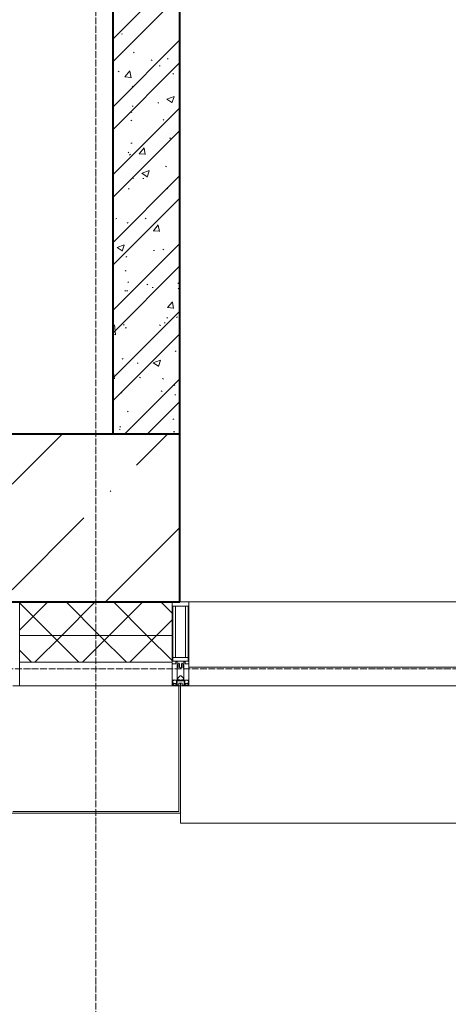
# Model space of a CAD drawing. Header units: millimetres. Extents: x -816133 to 919604, y 87941 to 147341.
# Tile 72 of 256: x -31079 to -29801, y 119574 to 122509. Entities that reach past the tile are written whole.
import ezdxf

# ---------------------------------------------------------------- set-up
doc = ezdxf.new("R2010")
doc.units = ezdxf.units.MM
doc.linetypes.add('ADSK_Линия сетки', pattern=[25, 20, -2.5, 0, -2.5])
doc.linetypes.add('Линия сетки', pattern=[25, 20, -2.5, 0, -2.5])
for name, color, linetype, lineweight in [('A-200-M_WALL', 7, 'Continuous', 18), ('A-200-M_WALL_INT', 7, 'Continuous', 18), ('A-200-M_WALL_PAT', 7, 'Continuous', 40), ('A-214-M_CURT_WALL', 7, 'Continuous', 18), ('A-215-M_CURT_PANEL', 7, 'Continuous', 18), ('A-280-M_COLUMN', 7, 'Continuous', 18), ('S-280-M_COLUMN', 7, 'Continuous', 18), ('Z-030-M_GRID', 7, 'Continuous', 9), ('Z-060-M_DETAIL', 7, 'Continuous', 18), ('СС-011-ПОЖ-СИГНАЛИЗАЦИЯ', 1, 'Continuous', 30)]:
    doc.layers.add(name, color=color, linetype=linetype, lineweight=lineweight)

# ---------------------------------------------------------------- blocks, each defined once
blk = doc.blocks.new('10эт')
at = {"layer": 'S-280-M_COLUMN', "lineweight": 9}
h = blk.add_hatch(dxfattribs=at)
h.set_pattern_fill('FP_21', color=9, style=0, pattern_type=2)
h.set_pattern_definition([(45, (221501.7, 104051.05), (-314.309, 314.309), []), (45, (221816.03, 104051.05), (-314.309, 314.309), [555.625, -111.125, 3.353, -107.772])])
h.paths.add_polyline_path([(329701.7, 119651.1), (329701.7, 120151.1), (329201.7, 120151.1), (329201.7, 119651.1), (329635.5, 119651.1)])
at = {"layer": 'A-200-M_WALL', "color": 9, "lineweight": 9}
for p, q in [((329224.2, 119651.1), (329224.2, 119471.1)), ((329679.2, 119471.1), (329679.2, 119651.1)), ((329679.2, 119551.1), (329224.2, 119551.1)), ((329224.2, 119471.1), (329679.2, 119471.1))]:
    blk.add_line(p, q, dxfattribs=at)
at = {"layer": 'A-200-M_WALL_INT', "color": 9, "lineweight": 40}
for p, q in [((329701.7, 120151.1), (329701.7, 127181.1)), ((329501.7, 126621.3), (329501.7, 120151.1))]:
    blk.add_line(p, q, dxfattribs=at)
at = {"layer": 'A-200-M_WALL_PAT', "color": 9, "linetype": 'Continuous', "lineweight": 9}
for p, q in [((329501.7, 121328), (329701.7, 121528)), ((329501.7, 121260.7), (329701.7, 121460.7)), ((329548.5, 121377.4), (329550.9, 121375.2)), ((329527.9, 121343.4), (329531.2, 121343.9)), ((329501.7, 121126), (329701.7, 121326)), ((329563.4, 121287.5), (329566.1, 121289.6)), ((329501.7, 121280.1), (329502.8, 121280.5)), ((329501.7, 121276.4), (329502.8, 121279.6)), ((329501.7, 121058.6), (329701.7, 121258.6)), ((329616.4, 121266.9), (329619.3, 121265.1)), ((329664.9, 121270.8), (329667.3, 121268.5)), ((329518, 121232.9), (329520.8, 121231.1)), ((329538.4, 121216.1), (329553.1, 121233.6)), ((329556.7, 121213.6), (329553.1, 121232.7)), ((329639.9, 121248.5), (329643.2, 121249)), ((329680.7, 121226), (329683.5, 121224.2)), ((329538.3, 121216.1), (329556.5, 121214.5)), ((329559.7, 121186.1), (329562.4, 121188.1)), ((329636.3, 121138.4), (329639.6, 121138.8)), ((329663.3, 121149.8), (329678.4, 121139.6)), ((329663.4, 121149.6), (329684.7, 121157.8)), ((329678.6, 121138.5), (329684.7, 121156.9)), ((329501.7, 120923.9), (329701.7, 121123.9)), ((329555.8, 121112), (329558.6, 121110.2)), ((329559.7, 121128.3), (329563, 121128.8)), ((329556, 121084.6), (329558.7, 121086.6)), ((329652.3, 121088.9), (329654.7, 121086.6)), ((329501.7, 120856.5), (329701.7, 121056.5)), ((329556.1, 121018.2), (329559.4, 121018.6)), ((329671.5, 121033.4), (329674.9, 121033.8)), ((329547.6, 120991.5), (329550, 120989.2)), ((329580.7, 120986.9), (329595.4, 121004.4)), ((329598.9, 120984.3), (329595.4, 121003.4)), ((329552.3, 120983.1), (329555, 120985.2)), ((329580.6, 120986.9), (329598.8, 120985.3)), ((329589.2, 120928.6), (329610.6, 120936.8)), ((329604.4, 120917.5), (329610.6, 120935.9)), ((329659.1, 120949.4), (329662, 120947.6)), ((329501.7, 120721.8), (329701.7, 120921.8)), ((329560.7, 120915.3), (329563.5, 120913.5)), ((329589.1, 120928.8), (329604.3, 120918.5)), ((329591.4, 120913.2), (329594.7, 120913.6)), ((329548.6, 120881.7), (329551.3, 120883.7)), ((329664, 120884.8), (329666.4, 120882.5)), ((329501.7, 120654.5), (329701.7, 120854.5)), ((329511.2, 120792.9), (329514.5, 120793.4)), ((329598.5, 120794.5), (329601.3, 120792.6)), ((329544.9, 120780.2), (329547.5, 120782.2)), ((329622.9, 120757.6), (329641.1, 120756)), ((329623, 120757.6), (329637.7, 120775.1)), ((329641.2, 120755), (329637.7, 120774.1)), ((329501.7, 120519.8), (329701.7, 120719.8)), ((329514.9, 120707.7), (329530.1, 120697.5)), ((329515.1, 120707.6), (329536.4, 120715.8)), ((329530.2, 120696.4), (329536.4, 120714.8)), ((329623.2, 120698), (329626.5, 120698.5)), ((329651.4, 120702.9), (329653.8, 120700.7)), ((329699.5, 120701.6), (329701.7, 120703.3)), ((329699.8, 120708.1), (329701.7, 120708.4)), ((329541.2, 120678.7), (329543.8, 120680.8)), ((329501.7, 120452.4), (329701.7, 120652.4)), ((329539.2, 120638.7), (329542, 120636.9)), ((329537.5, 120577.3), (329540.1, 120579.3)), ((329543, 120577.8), (329546.4, 120578.3)), ((329546.7, 120605.5), (329549.1, 120603.2)), ((329603.4, 120597.8), (329606.2, 120596)), ((329619.6, 120587.9), (329622.9, 120588.3)), ((329695.8, 120600.1), (329698.4, 120602.2)), ((329696.9, 120585), (329701.7, 120581.8)), ((329697, 120584.9), (329701.7, 120586.7)), ((329665.2, 120528.3), (329683.4, 120526.7)), ((329665.3, 120528.3), (329680, 120545.8)), ((329683.5, 120525.8), (329680, 120544.9)), ((329501.7, 120317.7), (329701.7, 120517.7)), ((329663.1, 120498.8), (329665.5, 120496.6)), ((329692.1, 120498.7), (329694.7, 120500.7)), ((329501.7, 120469.7), (329507.3, 120475.5)), ((329510.4, 120447.6), (329507, 120476.5)), ((329533.8, 120475.8), (329536.4, 120477.8)), ((329539.4, 120467.7), (329542.8, 120468.1)), ((329641.2, 120476.9), (329644.1, 120475.1)), ((329654.9, 120482.9), (329658.2, 120483.3)), ((329501.7, 120250.4), (329701.7, 120450.4)), ((329501.7, 120448), (329510.6, 120446.7)), ((329530.1, 120374.3), (329532.7, 120376.4)), ((329622.8, 120363.8), (329644.2, 120372)), ((329688.4, 120397.2), (329691, 120399.2)), ((329574.7, 120362.7), (329578, 120363.1)), ((329622.7, 120364), (329637.9, 120353.8)), ((329638, 120352.7), (329644.2, 120371.1)), ((329501.7, 120333.4), (329503.7, 120335.7)), ((329501.7, 120317.1), (329507, 120316.6)), ((329507.2, 120315.6), (329503.7, 120334.7)), ((329537.1, 120151.1), (329701.7, 120315.7)), ((329581.9, 120321.1), (329584.7, 120319.3)), ((329650.5, 120317), (329653, 120314.7)), ((329684.7, 120295.7), (329687.3, 120297.8)), ((329526.4, 120272.9), (329529, 120274.9)), ((329646.1, 120280.2), (329649, 120278.4)), ((329686.7, 120267.8), (329690, 120268.2)), ((329604.4, 120151.1), (329701.7, 120248.3)), ((329545.8, 120219.5), (329548.2, 120217.3)), ((329681, 120194.3), (329683.6, 120196.3)), ((329521.2, 120166.2), (329524.1, 120164.4)), ((329522.6, 120171.4), (329525.3, 120173.5)), ((329683.1, 120157.6), (329686.4, 120158.1)), ((329683.9, 120159.3), (329686.8, 120157.5))]:
    blk.add_line(p, q, dxfattribs=at)
at = {"layer": 'A-200-M_WALL_PAT', "color": 9, "linetype": 'Continuous', "lineweight": 5}
for p, q in [((329224.2, 119566.8), (329308.4, 119651.1)), ((329321.1, 119551.1), (329224.2, 119648)), ((329349.9, 119551.1), (329449.9, 119651.1)), ((329462.6, 119551.1), (329362.6, 119651.1)), ((329491.3, 119551.1), (329591.3, 119651.1)), ((329604, 119551.1), (329504, 119651.1)), ((329679.2, 119617.2), (329645.4, 119651.1)), ((329632.7, 119551.1), (329679.2, 119597.6)), ((329269.9, 119471.1), (329349.9, 119551.1)), ((329401.1, 119471.1), (329321.1, 119551.1)), ((329411.3, 119471.1), (329491.3, 119551.1)), ((329542.6, 119471.1), (329462.6, 119551.1)), ((329552.7, 119471.1), (329632.7, 119551.1)), ((329679.2, 119475.8), (329604, 119551.1)), ((329259.7, 119471.1), (329224.2, 119506.6))]:
    blk.add_line(p, q, dxfattribs=at)
at = {"layer": 'A-214-M_CURT_WALL', "color": 9, "lineweight": 5, "extrusion": (0, 0, -1)}
for p, q in [((329224.2, 119401.1), (329224.2, 119651.1)), ((329679.2, 119651.1), (329679.2, 119401.1)), ((329729.2, 119651.1), (329701.7, 119651.1)), ((329729.2, 119401.1), (329729.2, 119651.1)), ((329204.2, 119401.1), (329224.2, 119401.1)), ((329679.2, 119401.1), (329699.2, 119401.1)), ((329704.2, 119401.1), (329729.2, 119401.1))]:
    blk.add_line(p, q, dxfattribs=at)
at = {"layer": 'A-214-M_CURT_WALL', "color": 9, "lineweight": 5}
blk.add_line((331041.7, 119651.1), (329729.2, 119651.1), dxfattribs=at)
at = {"layer": 'A-215-M_CURT_PANEL', "color": 9, "lineweight": 5}
for p, q in [((331041.7, 119456.1), (329729.2, 119456.1)), ((329729.2, 119456.1), (329729.2, 119401.1)), ((329729.2, 119401.1), (331041.7, 119401.1))]:
    blk.add_line(p, q, dxfattribs=at)
at = {"layer": 'A-280-M_COLUMN', "color": 9, "lineweight": 5}
for p, q in [((329679.2, 119401.1), (329224.2, 119401.1)), ((329699.2, 119401.1), (329704.2, 119401.1)), ((329699.2, 119026.1), (329699.2, 119401.1)), ((329704.2, 119401.1), (329704.2, 119021.1)), ((329204.2, 119026.1), (329699.2, 119026.1)), ((329704.2, 119021.1), (329199.2, 119021.1)), ((329704.2, 118991.1), (329704.2, 119021.1)), ((329704.2, 118991.1), (331066.7, 118991.1))]:
    blk.add_line(p, q, dxfattribs=at)
at = {"layer": 'S-280-M_COLUMN', "color": 9, "lineweight": 40}
for p, q in [((329701.7, 120151.1), (329201.7, 120151.1)), ((329701.7, 119651.1), (329701.7, 120151.1)), ((329201.7, 119651.1), (329701.7, 119651.1))]:
    blk.add_line(p, q, dxfattribs=at)
at = {"layer": 'Z-030-M_GRID', "color": 9, "linetype": 'Линия сетки'}
blk.add_line((329451.7, 116076.8), (329451.7, 137026.1), dxfattribs=at)
at = {"layer": 'Z-030-M_GRID', "color": 9, "linetype": 'ADSK_Линия сетки'}
blk.add_line((358421.7, 119451.1), (308438.4, 119451.1), dxfattribs=at)
at = {"layer": 'Z-060-M_DETAIL', "color": 9, "lineweight": 5}
for p, q in [((329679.2, 119466.3), (329679.2, 119651.1)), ((329679.2, 119651.1), (329704.2, 119651.1)), ((329681.2, 119638.4), (329704.2, 119638.4)), ((329681.2, 119638.4), (329681.2, 119474.6)), ((329689.3, 119485), (329689.3, 119638.4)), ((329729.2, 119651.1), (329704.2, 119651.1)), ((329727.2, 119638.4), (329704.2, 119638.4)), ((329719.1, 119485), (329719.1, 119638.4)), ((329727.2, 119638.4), (329727.2, 119474.6)), ((329729.2, 119466.3), (329729.2, 119651.1)), ((329690.2, 119466.3), (329679.2, 119466.3)), ((329704.2, 119485), (329681.2, 119485)), ((329703.7, 119474.6), (329681.2, 119474.6)), ((329690.2, 119472.3), (329690.2, 119466.3)), ((329694.2, 119472.3), (329690.2, 119472.3)), ((329694.2, 119454.1), (329694.2, 119472.3)), ((329697.2, 119466.3), (329698.4, 119468.3)), ((329697.2, 119466.3), (329697.2, 119455.7)), ((329700.1, 119468.3), (329698.4, 119468.3)), ((329700.1, 119468.3), (329701.3, 119466.1)), ((329701.3, 119466.1), (329701.3, 119455.7)), ((329704.2, 119485), (329727.2, 119485)), ((329704.7, 119474.6), (329727.2, 119474.6)), ((329708.4, 119468.3), (329707.1, 119466.1)), ((329707.1, 119466.1), (329707.1, 119455.7)), ((329708.4, 119468.3), (329710.1, 119468.3)), ((329711.3, 119466.3), (329710.1, 119468.3)), ((329711.3, 119466.3), (329711.3, 119455.7)), ((329714.2, 119472.3), (329718.2, 119472.3)), ((329714.2, 119454.1), (329714.2, 119472.3)), ((329718.2, 119472.3), (329718.2, 119466.3)), ((329718.2, 119466.3), (329729.2, 119466.3)), ((329695.5, 119454.1), (329694.2, 119454.1)), ((329694.2, 119454.1), (329694.2, 119418.1)), ((329695.5, 119454.1), (329697.2, 119455.7)), ((329702.9, 119454.1), (329701.3, 119455.7)), ((329704.2, 119454.1), (329702.9, 119454.1)), ((329704.2, 119454.1), (329705.5, 119454.1)), ((329705.5, 119454.1), (329707.1, 119455.7)), ((329712.9, 119454.1), (329711.3, 119455.7)), ((329712.9, 119454.1), (329714.2, 119454.1)), ((329714.2, 119454.1), (329714.2, 119418.1)), ((329680.4, 119415.6), (329679.2, 119415.3)), ((329679.2, 119401.1), (329679.2, 119415.3)), ((329681.9, 119418.1), (329680.4, 119418.1)), ((329680.4, 119418.1), (329680.4, 119415.6)), ((329681.7, 119411.6), (329680.4, 119415.6)), ((329681.7, 119411.6), (329680.5, 119410.9)), ((329680.5, 119402.4), (329680.5, 119410.9)), ((329681, 119411.2), (329681.7, 119409)), ((329681.7, 119409), (329681.7, 119405.5)), ((329682.9, 119405.5), (329681.7, 119405.5)), ((329681.9, 119418.1), (329681.9, 119417.1)), ((329681.9, 119417.1), (329682.9, 119417.1)), ((329685.2, 119418.7), (329682.9, 119417.1)), ((329682.9, 119405.5), (329682.9, 119407.6)), ((329682.9, 119407.6), (329690, 119407.6)), ((329685.8, 119417.7), (329685.2, 119418.7)), ((329696.8, 119417.7), (329685.8, 119417.7)), ((329690, 119407.6), (329690, 119405.5)), ((329691, 119405.5), (329690, 119405.5)), ((329691, 119405.5), (329692, 119408.3)), ((329691.5, 119408.7), (329692.9, 119412.4)), ((329691.5, 119408.7), (329692.4, 119407.9)), ((329692, 119410.1), (329692, 119415.9)), ((329692, 119415.9), (329704.2, 119415.9)), ((329692.4, 119402.4), (329692.4, 119407.9)), ((329693.7, 119412.3), (329693, 119412.4)), ((329693.7, 119402.6), (329693.7, 119412.3)), ((329694.2, 119418.1), (329696.7, 119418.1)), ((329695.7, 119424), (329702.7, 119431)), ((329695.7, 119419.5), (329695.7, 119424)), ((329696.7, 119419.5), (329695.7, 119419.5)), ((329696.7, 119418.1), (329696.7, 119419.5)), ((329696.8, 119419.1), (329696.8, 119417.7)), ((329701.6, 119419.1), (329696.8, 119419.1)), ((329704.2, 119409.1), (329699.4, 119409.1)), ((329699.4, 119402.6), (329699.4, 119409.1)), ((329701.6, 119419.1), (329701.6, 119417.9)), ((329701.6, 119417.9), (329704.2, 119417.9)), ((329702.7, 119431), (329704.2, 119431)), ((329705.7, 119431), (329704.2, 119431)), ((329706.8, 119417.9), (329704.2, 119417.9)), ((329704.2, 119415.9), (329704.2, 119417.9)), ((329704.2, 119415.9), (329704.2, 119417.9)), ((329716.4, 119415.9), (329704.2, 119415.9)), ((329704.2, 119401.1), (329704.2, 119409.1)), ((329704.2, 119409.1), (329709, 119409.1)), ((329704.2, 119401.1), (329704.2, 119409.1)), ((329712.7, 119424), (329705.7, 119431)), ((329706.8, 119419.1), (329706.8, 119417.9)), ((329706.8, 119419.1), (329711.6, 119419.1)), ((329709, 119402.6), (329709, 119409.1)), ((329711.6, 119419.1), (329711.6, 119417.7)), ((329711.6, 119417.7), (329722.6, 119417.7)), ((329711.7, 119419.5), (329712.7, 119419.5)), ((329711.7, 119418.1), (329711.7, 119419.5)), ((329714.2, 119418.1), (329711.7, 119418.1)), ((329712.7, 119419.5), (329712.7, 119424)), ((329714.7, 119412.3), (329715.5, 119412.4)), ((329714.7, 119402.6), (329714.7, 119412.3)), ((329716.9, 119408.7), (329715.6, 119412.4)), ((329716.9, 119408.7), (329716, 119407.9)), ((329716, 119402.4), (329716, 119407.9)), ((329716.4, 119410.1), (329716.4, 119415.9)), ((329717.4, 119405.5), (329716.4, 119408.3)), ((329717.4, 119405.5), (329718.4, 119405.5)), ((329725.5, 119407.6), (329718.4, 119407.6)), ((329718.4, 119407.6), (329718.4, 119405.5)), ((329722.6, 119417.7), (329723.2, 119418.7)), ((329723.2, 119418.7), (329725.5, 119417.1)), ((329726.5, 119417.1), (329725.5, 119417.1)), ((329725.5, 119405.5), (329725.5, 119407.6)), ((329725.5, 119405.5), (329726.7, 119405.5)), ((329726.5, 119418.1), (329726.5, 119417.1)), ((329726.5, 119418.1), (329728.1, 119418.1)), ((329726.7, 119411.6), (329728.1, 119415.6)), ((329726.7, 119411.6), (329727.9, 119410.9)), ((329727.4, 119411.2), (329726.7, 119409)), ((329726.7, 119409), (329726.7, 119405.5)), ((329727.9, 119402.4), (329727.9, 119410.9)), ((329728.1, 119418.1), (329728.1, 119415.6)), ((329728.1, 119415.6), (329729.2, 119415.3)), ((329729.2, 119401.1), (329729.2, 119415.3)), ((329679.2, 119401.1), (329704.2, 119401.1)), ((329680.5, 119402.4), (329692.4, 119402.4)), ((329699.4, 119402.6), (329693.7, 119402.6)), ((329729.2, 119401.1), (329704.2, 119401.1)), ((329709, 119402.6), (329714.7, 119402.6)), ((329727.9, 119402.4), (329716, 119402.4))]:
    blk.add_line(p, q, dxfattribs=at)
for centre, start, end in [((329703.7, 119474.1), 0, 90), ((329704.7, 119474.1), 90, 180)]:
    blk.add_arc(centre, 0.5, start, end, dxfattribs=at)

msp = doc.modelspace()

# ---------------------------------------------------------------- block references
at = {"layer": 'СС-011-ПОЖ-СИГНАЛИЗАЦИЯ', "color": 9, "lineweight": 30}
msp.add_blockref('10эт', (-360303.7, 1122.9), dxfattribs=at)

doc.saveas('drawing.dxf')
